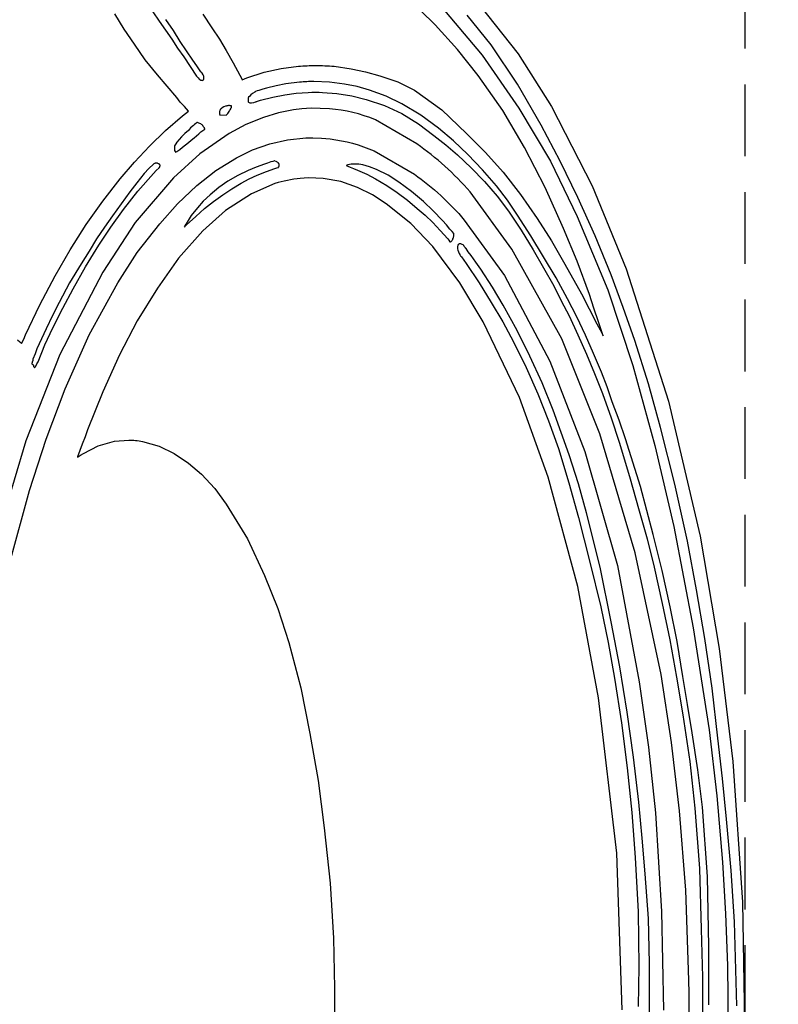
# Model space of a CAD drawing. Header units: millimetres. Extents: x -375 to 430, y -505 to 375.
# Tile 6 of 8: x 24 to 156, y 2 to 174. Entities that reach past the tile are written whole.
import ezdxf

# ---------------------------------------------------------------- set-up
doc = ezdxf.new("R2010")
doc.units = ezdxf.units.MM
doc.header["$LTSCALE"] = 5
doc.linetypes.add('ČÁRKOVANÁX2', pattern=[1.5, 1, -0.5])
doc.layers.add('Kóty', color=2, linetype='Continuous')
doc.layers.add('Značka', color=7, linetype='Continuous')
doc.styles.get("Standard").update_dxf_attribs({"font": 'romand.shx', "height": 25})
doc.dimstyles.get("Standard").update_dxf_attribs({"dimtxt": 25, "dimasz": 30, "dimexe": 0.18, "dimexo": 0.0625, "dimgap": 12.5, "dimtad": 1, "dimdec": 0, "dimzin": 0, "dimdsep": 46, "dimtxsty": 'Standard', "dimcen": 0.09, "dimadec": 0, "dimazin": 0, "dimtfac": 1, "dimtdec": 0, "dimtofl": 0, "dimtmove": 0, "dimatfit": 3, "dimfxl": 1, "dimtolj": 1, "dimtzin": 0, "dimarcsym": 0})

# ---------------------------------------------------------------- blocks, each defined once
blk = doc.blocks.new('*D3')
at = {"layer": 'Defpoints', "color": 0, "transparency": 16777216}
for p in [(150, 200), (425, 200), (150, -200.0625)]:
    blk.add_point(p, dxfattribs=at)
at = {"layer": 'Kóty', "color": 0, "lineweight": -2, "transparency": 16777216}
for p, q in [((150.0625, 200), (425.18, 200)), ((425, -170.0625), (425, 170)), ((150.0625, -200.0625), (425.18, -200.0625))]:
    blk.add_line(p, q, dxfattribs=at)
at = {"layer": 'Kóty', "color": 0, "transparency": 16777216}
for points in [[(420, 170), (430, 170), (425, 200)], [(420, -170.0625), (430, -170.0625), (425, -200.0625)]]:
    blk.add_solid(points, dxfattribs=at)
at = {"layer": 'Kóty', "color": 0, "transparency": 16777216, "insert": (400, -0.03125), "char_height": 25, "attachment_point": 5, "rotation": 90}
blk.add_mtext('\\A1;400', dxfattribs=at)

msp = doc.modelspace()

# ---------------------------------------------------------------- linework, layer by layer
at = {"layer": 'Značka', "color": 6, "linetype": 'ČÁRKOVANÁX2', "ltscale": 2.5}
msp.add_lwpolyline([(-150, -200), (-150, 200), (150, 200), (150, -200), (-150, -200)], dxfattribs=at)
at = {"layer": 'Značka', "color": 5}
for points in [[(62.4, 163.321), (62.8, 163.484), (63.2, 163.644), (66.2, 164.614), (69.2, 165.278), (72.2, 165.673, -0.0224179), (75.2, 165.786, -0.0224351), (78.4, 165.654), (81.4, 165.239), (83.9, 164.713), (86.4, 164.019), (89.5, 162.919), (92.4, 161.492), (97.2, 158.066), (101.5, 153.967), (104.8, 150.652), (107.9, 147.217), (110.9, 143.287), (113.8, 139.153), (116.3, 135.213), (118.6, 131.2), (121.5, 126.023), (124.2, 120.782), (124.8, 119.739), (125.3, 118.696), (124.9, 119.912), (124.5, 121.127), (123.7, 123.523), (122.9, 125.91), (120.8, 131.687), (118.4, 137.39), (115.2, 144.538), (111.6, 151.505), (107.8, 157.953), (103.5, 164.071), (99.9, 168.553), (96, 172.868), (90.9, 177.96)], [(143.7, 2.123), (143.7, 12.274), (143.5, 24.454), (142.6, 36.582), (141.8, 43.057), (140.8, 49.514), (140, 54.424), (139.2, 59.329), (138.2, 65.414), (137, 71.475), (135.6, 77.794), (134, 84.079), (131.8, 92.442), (129.2, 100.717), (128.1, 103.966), (126.9, 107.196), (126, 109.799), (125, 112.385), (123.6, 115.619), (122.2, 118.821), (120.7, 122.004), (119.1, 125.134), (117.1, 128.813), (114.9, 132.446), (112.7, 136.127), (110.4, 139.734), (108.6, 142.323), (106.7, 144.828), (104.3, 147.641), (101.7, 150.312), (99.2, 152.659), (96.6, 154.854), (93.5, 157.136), (90.2, 159.117), (87.5, 160.444), (84.6, 161.497), (82.4, 162.111), (80.2, 162.562), (77.6, 162.894), (74.9, 162.993, 0.0209218), (72.4, 162.893), (70, 162.588), (68.3, 162.266), (66.6, 161.846), (66, 161.662), (65.3, 161.463), (65, 161.361), (64.7, 161.256), (64.6, 161.208), (64.6, 161.16), (64.2, 160.929), (63.9, 160.657), (63.7, 160.469), (63.5, 160.26), (63.4, 160.11), (63.4, 159.95), (63.4, 159.843), (63.4, 159.734), (63.4, 159.662), (63.4, 159.592), (63.4, 159.528), (63.4, 159.471), (63.5, 159.421), (63.5, 159.38), (63.6, 159.343), (63.7, 159.316), (63.9, 159.286), (64, 159.286), (64.4, 159.341), (64.7, 159.454), (64.8, 159.488), (64.9, 159.523)], [(64.9, 159.523), (65.2, 159.633), (65.6, 159.742), (67.7, 160.28), (69.8, 160.687), (71.8, 160.955), (73.9, 161.096, -0.0204492), (76.4, 161.106), (78.9, 160.903), (81.5, 160.49), (84, 159.872), (87.2, 158.835), (90.2, 157.437), (93.1, 155.651), (95.8, 153.609), (97.9, 151.944), (99.9, 150.213), (102.3, 147.95), (104.6, 145.553), (106.8, 143.052), (108.8, 140.433), (111, 137.112), (113.1, 133.69), (114.9, 130.555), (116.7, 127.385), (118, 124.803), (119.4, 122.191), (120.9, 118.872), (122.4, 115.515), (123.8, 112.098), (125.2, 108.643), (126.7, 104.414), (128.1, 100.151), (129.9, 94.202), (131.6, 88.217), (133, 83.309), (134.2, 78.377), (135.6, 72.058), (136.9, 65.709), (138.1, 59.185), (139.2, 52.638), (140.4, 44.54), (141.3, 36.412), (142.1, 25.857), (142.4, 15.276), (142.6, 6.928), (142.6, -1.418)], [(140.3, 0.434), (140.3, 4.326), (140.2, 8.218), (139.7, 22.087), (138.6, 35.921), (137.2, 47.82), (135.4, 59.661), (130.9, 80.852), (124.7, 101.588), (118.1, 118.164), (109.4, 133.786), (102.1, 143.789, 0.0615697), (92.8, 152.144), (85.6, 156.313, 0.0864859), (77.6, 158.234), (76, 158.315), (74.4, 158.334)], [(74.7, 153.187), (76.2, 153.113), (77.7, 152.989, -0.0746489), (85.4, 150.901), (92.4, 146.854, -0.0640033), (101.1, 138.861), (108.1, 129.229), (116, 114.295), (122.1, 98.515), (127.8, 78.663), (131.6, 58.39), (133.2, 46.99), (134.4, 35.544), (135.5, 18.379), (135.8, 1.171)], [(128.6, 1.268), (127.7, 28.529), (124.5, 55.619), (120.9, 75.028), (115.7, 94.088), (110.7, 107.924), (104.4, 121.153), (100.3, 127.941), (95.6, 134.265), (91.8, 138.268), (87.5, 141.709), (85.1, 143.243), (82.5, 144.515), (79.6, 145.559), (76.5, 146.101), (75.2, 146.18), (73.9, 146.2), (73.2, 146.161), (72.5, 146.11, 0.054459), (68.1, 145.216), (64, 143.453), (59.5, 140.555), (55.5, 136.963), (51.3, 132.197), (47.6, 127.019), (44.1, 121.317), (41, 115.393), (38.1, 108.924), (35.4, 102.312), (35, 101.061), (34.5, 99.808), (33.7, 97.59), (33.7, 97.527)], [(33.7, 97.527), (34.2, 97.868), (34.7, 98.2), (37.3, 99.544), (40.1, 100.309), (42.6, 100.523, -0.0451788), (45, 100.287), (47.9, 99.487), (50.5, 98.184), (53, 96.528), (55.3, 94.557), (57.6, 92.068), (59.6, 89.364), (63.3, 83.32), (66.3, 76.917), (68.6, 71.157), (70.5, 65.271), (72.6, 57.382), (74.2, 49.394), (75.6, 41.186), (76.7, 32.931), (77.7, 23.343), (78.3, 13.726), (78.5, 5.028), (78.4, -3.672)]]:
    msp.add_lwpolyline(points, format="xyb", dxfattribs=at)
for points in [[(46.8, 175.121), (47.9, 173.528), (49, 171.952), (50.1, 170.381), (51.1, 168.832), (52.2, 167.282), (53.3, 165.622), (54.4, 163.963), (54.7, 163.671), (54.9, 163.414), (55, 163.328), (55.2, 163.26), (55.2, 163.228), (55.3, 163.209), (55.4, 163.205), (55.5, 163.209), (55.5, 163.221), (55.6, 163.242), (55.6, 163.269), (55.6, 163.303), (55.7, 163.344), (55.7, 163.39), (55.7, 163.447), (55.7, 163.506), (55.7, 163.601), (55.7, 163.696), (55.7, 163.811), (55.7, 163.923), (55.6, 164.19), (55.4, 164.437), (55.4, 164.495), (55.3, 164.553)], [(97, 176.122), (104.2, 167.568), (110.6, 158.351), (116.1, 149.112), (120.8, 139.493), (126.1, 126.68), (130.5, 113.528), (134.3, 99.591), (137.6, 85.493), (141, 67.816), (143.8, 50.014), (145.1, 38.519), (146.1, 26.988), (146.6, 17.978), (147, 8.957), (147.1, -2.079)], [(103.8, 176.273), (110.5, 167.797), (116.3, 158.67), (123.4, 144.802), (129.3, 130.338), (136.7, 107.308), (142.2, 83.752), (145.5, 64.206), (147.9, 44.511), (149.6, 20.007), (150, -4.553)], [(103.8, 176.273), (110.5, 167.797), (116.3, 158.67), (123.4, 144.802), (129.3, 130.338), (136.7, 107.308), (142.2, 83.752), (145.5, 64.206), (147.9, 44.511), (149.6, 20.007), (150, -4.553)], [(23.9, 117.347), (24.3, 118.119), (24.6, 118.89), (27.1, 124.083), (29.8, 129.165), (32.4, 133.678), (35.2, 138.066), (38.1, 142.13), (41.1, 146.04), (43.6, 148.934), (46.2, 151.713), (49, 154.444), (52, 157.01), (52.5, 157.439), (53, 157.864), (52.7, 158.254), (52.3, 158.644), (51.6, 159.427), (51, 160.213), (49.3, 162.177), (47.6, 164.169), (45.5, 166.791), (43.6, 169.488), (41.8, 172.101), (40.2, 174.812)], [(55.3, 164.553), (55.3, 164.622), (55.2, 164.691), (54.5, 165.706), (53.8, 166.739), (52.7, 168.355), (51.6, 169.97), (50.4, 171.879), (49.1, 173.79)], [(55.5, 174.747), (57.1, 172.355), (58.4, 170.402), (59.6, 168.424), (60.8, 166.278), (62, 164.101), (62.2, 163.711), (62.4, 163.321)], [(148.6, 1.928), (148.2, 16.604), (147.6, 25.549), (146.8, 34.481), (146.1, 41.539), (145.3, 48.589), (144.3, 57.275), (143, 65.937), (141.6, 74.442), (140, 82.911), (137.8, 92.85), (135.3, 102.717), (133.2, 110.324), (130.8, 117.86), (128.8, 123.607), (126.7, 129.299), (123.9, 136.093), (120.9, 142.776), (117.8, 149.121), (114.5, 155.375), (110.4, 162.538), (105.8, 169.38), (101.6, 174.588)], [(74.4, 158.334), (72.8, 158.221), (71.3, 158.052), (68.7, 157.54), (66.1, 156.76), (63, 155.493), (60.1, 153.919), (55, 150.402), (50.4, 146.225), (43.7, 138.415), (38.1, 129.808), (30.6, 115.443), (24.7, 100.368), (18.5, 79.833), (14, 58.851), (10, 29.76), (8.6, 0.434)], [(58.5, 157.157), (59.7, 157.2), (59.7, 157.226), (59.7, 157.252), (59.9, 157.424), (60, 157.601), (60.1, 157.76), (60.2, 157.924), (60.3, 158.076), (60.4, 158.234), (60.4, 158.366), (60.5, 158.502), (60.5, 158.606), (60.5, 158.712), (60.5, 158.732), (60.5, 158.752), (60.5, 158.756), (60.5, 158.76), (60.4, 158.769), (60.4, 158.777), (60.3, 158.791), (60.2, 158.799), (60.1, 158.805), (60, 158.803), (59.9, 158.794), (59.8, 158.778), (59.8, 158.763), (59.7, 158.747), (59.6, 158.725), (59.5, 158.699), (59.2, 158.588), (58.9, 158.423), (58.8, 158.325), (58.6, 158.213), (58.6, 158.118), (58.5, 158.013), (58.5, 157.902), (58.4, 157.786), (58.4, 157.679), (58.4, 157.571), (58.4, 157.397), (58.5, 157.225), (58.5, 157.191), (58.5, 157.157)], [(50.8, 150.704), (50.9, 150.755), (51, 150.807), (51.5, 151.175), (52, 151.569), (52.5, 151.959), (53, 152.363), (53.5, 152.779), (54, 153.196), (54.4, 153.536), (54.8, 153.872), (55.2, 154.234), (55.7, 154.584), (55.8, 154.646), (55.9, 154.708), (55.9, 154.73), (55.9, 154.752), (55.8, 154.799), (55.8, 154.846), (55.8, 154.953), (55.7, 155.058), (55.6, 155.19), (55.5, 155.312), (55.4, 155.43), (55.3, 155.532), (55.2, 155.618), (55, 155.691), (54.8, 155.771), (54.6, 155.838), (54.6, 155.851), (54.5, 155.864), (54.4, 155.777), (54.3, 155.691), (54.1, 155.518), (53.9, 155.346), (53.4, 154.918), (53, 154.488), (52.4, 153.939), (51.8, 153.368), (51.4, 152.91), (51, 152.415), (50.8, 152.128), (50.6, 151.821), (50.6, 151.596), (50.6, 151.364), (50.6, 151.234), (50.6, 151.105), (50.6, 150.957), (50.7, 150.821), (50.7, 150.762), (50.8, 150.704)], [(13, 1.171), (13.6, 19.711), (15.1, 38.195), (16.8, 52.373), (19.2, 66.459), (21.9, 79.186), (25.3, 91.746), (28.2, 100.67), (31.5, 109.441), (35.7, 118.862), (40.7, 127.898), (44.1, 133.201), (48, 138.212), (51.1, 141.697), (54.5, 144.903), (57.8, 147.508), (61.4, 149.717), (64.2, 151.072), (67.2, 152.118), (70.3, 152.862), (73.5, 153.169), (74.1, 153.182), (74.7, 153.187)], [(47.1, 148.713), (47, 148.661), (46.9, 148.609), (46.1, 147.851), (45.3, 146.958), (44, 145.357), (42.8, 143.752), (41.3, 141.703), (39.8, 139.614), (38.4, 137.6), (37, 135.57), (35.7, 133.423), (34.3, 131.25), (32.3, 127.908), (30.5, 124.506), (29.3, 122.218), (28.2, 119.902), (27.4, 118.182), (26.6, 116.441), (26.3, 115.546), (25.9, 114.638), (25.9, 114.367), (25.8, 114.092), (25.8, 114.004), (25.7, 113.916), (25.7, 113.885), (25.7, 113.854), (25.7, 113.83), (25.7, 113.807), (25.7, 113.798), (25.7, 113.79), (25.8, 113.776), (25.8, 113.764), (25.8, 113.758), (25.8, 113.752), (25.8, 113.735), (25.9, 113.712), (25.9, 113.688), (25.9, 113.661), (26, 113.561), (26, 113.454), (26, 113.353), (26.1, 113.256), (26.1, 113.224), (26.1, 113.196), (26.2, 113.184), (26.2, 113.178), (26.2, 113.182), (26.2, 113.194), (26.3, 113.228), (26.3, 113.269), (26.4, 113.346), (26.4, 113.428), (26.6, 113.783), (26.8, 114.148), (28, 117.145), (29.4, 120.108), (31.1, 123.513), (32.9, 126.867), (35.1, 130.713), (37.4, 134.476), (39.5, 137.62), (41.7, 140.686), (44.2, 143.895), (46.9, 146.95), (47.4, 147.469), (47.9, 147.985), (47.9, 148.015), (47.9, 148.045), (48, 148.099), (48, 148.156), (48, 148.197), (48, 148.239), (48.1, 148.298), (48.1, 148.36), (48.1, 148.415), (48, 148.467), (48, 148.513), (48, 148.554), (47.9, 148.603), (47.9, 148.644), (47.8, 148.686), (47.7, 148.717), (47.6, 148.748), (47.4, 148.763), (47.3, 148.764), (47.2, 148.751), (47.2, 148.741), (47.1, 148.726), (47.1, 148.72), (47.1, 148.713)], [(52.3, 137.639), (52.5, 137.849), (52.7, 138.058), (54.3, 139.487), (55.8, 140.858), (57.4, 142.084), (59, 143.239), (60.6, 144.313), (62.2, 145.298), (63.6, 146.02), (65, 146.678), (66.6, 147.314), (68.1, 147.855), (68.4, 147.942), (68.7, 148.028), (68.7, 148.053), (68.7, 148.079), (68.7, 148.129), (68.8, 148.179), (68.8, 148.279), (68.8, 148.381), (68.8, 148.478), (68.8, 148.575), (68.8, 148.662), (68.7, 148.743), (68.7, 148.822), (68.6, 148.89), (68.5, 148.958), (68.4, 149.015), (68.3, 149.092), (68.1, 149.148), (68.1, 149.156), (68, 149.164), (67.7, 149.075), (67.4, 148.985), (66.8, 148.801), (66.3, 148.608), (64.8, 148.087), (63.4, 147.496), (61.6, 146.627), (59.9, 145.625), (58.3, 144.514), (56.8, 143.265), (55.6, 142.173), (54.6, 140.996), (53.5, 139.631), (52.6, 138.179), (52.4, 137.91), (52.3, 137.639)], [(98.6, 135.07), (98.7, 135.077), (98.7, 135.084), (98.8, 135.154), (98.9, 135.246), (99, 135.356), (99.1, 135.476), (99.1, 135.625), (99.2, 135.782), (99.2, 135.929), (99.3, 136.079), (99.3, 136.257), (99.3, 136.436), (99.3, 136.469), (99.3, 136.502), (99, 136.895), (98.6, 137.286), (98, 138.038), (97.3, 138.778), (95.7, 140.469), (94, 142.082), (91.9, 143.864), (89.7, 145.489), (87.8, 146.69), (85.8, 147.691), (84.6, 148.145), (83.4, 148.471), (82.7, 148.591), (82, 148.627), (81.7, 148.618), (81.4, 148.595), (81.1, 148.55), (80.8, 148.476), (80.7, 148.421), (80.5, 148.36), (80.8, 148.231), (81.2, 148.101), (81.8, 147.836), (82.5, 147.558), (84.1, 146.832), (85.6, 146.032), (87.6, 144.898), (89.4, 143.648), (91.2, 142.317), (92.9, 140.89), (94.3, 139.686), (95.6, 138.433), (96.9, 137.037), (98.2, 135.595), (98.4, 135.333), (98.6, 135.07)], [(133.4, 0.655), (133.4, 9.348), (133.2, 17.138), (132.6, 24.919), (132.1, 31.176), (131.5, 37.423), (130.6, 45.278), (129.5, 53.108), (128.2, 60.994), (126.7, 68.854), (124.8, 78.38), (122.4, 87.821), (121, 92.897), (119.4, 97.928), (118, 101.855), (116.6, 105.747), (114.7, 110.477), (112.5, 115.131), (110.3, 119.623), (107.9, 124.01), (106, 127.186), (104, 130.291), (103.1, 131.507), (102.3, 132.708), (101.8, 133.302), (101.4, 133.893), (101.3, 133.964), (101.3, 134.035), (101.1, 134.246), (101, 134.437), (100.9, 134.538), (100.7, 134.626), (100.6, 134.684), (100.5, 134.725), (100.4, 134.74), (100.4, 134.743), (100.3, 134.736), (100.2, 134.717), (100.2, 134.688), (100.1, 134.648), (100.1, 134.596), (100, 134.536), (100, 134.463), (100, 134.385), (99.9, 134.255), (99.9, 134.122), (99.9, 133.863), (100, 133.609), (100.1, 133.308), (100.2, 133.019), (100.3, 132.834), (100.4, 132.653), (100.5, 132.556), (100.6, 132.459), (101, 131.882), (101.4, 131.304), (103.7, 127.939), (105.8, 124.489), (107.8, 121.107), (109.7, 117.657), (111.9, 113.176), (113.9, 108.609), (115.8, 103.871), (117.5, 99.057), (119.3, 93.067), (121, 87.019), (123, 79.258), (124.9, 71.459), (126.2, 65.254), (127.3, 59.015), (128.5, 51.237), (129.5, 43.429), (130.3, 35.609), (130.9, 27.77), (131.4, 18.301), (131.5, 8.824), (131.4, 1.811)], [(23.2, 117.989), (23.6, 117.669), (23.9, 117.347)]]:
    msp.add_lwpolyline(points, dxfattribs=at)

# ---------------------------------------------------------------- dimensions: what is measured, and where the dimension line sits
at = {"layer": 'Kóty'}
dim = msp.add_linear_dim(base=(425, 200), p1=(150, -200.062), p2=(150, 200), angle=90, dimstyle='Standard', dxfattribs=at)
dim.commit()
dim.dimension.update_dxf_attribs({"geometry": '*D3', "text_midpoint": (400, -0.031)})

doc.saveas('drawing.dxf')
